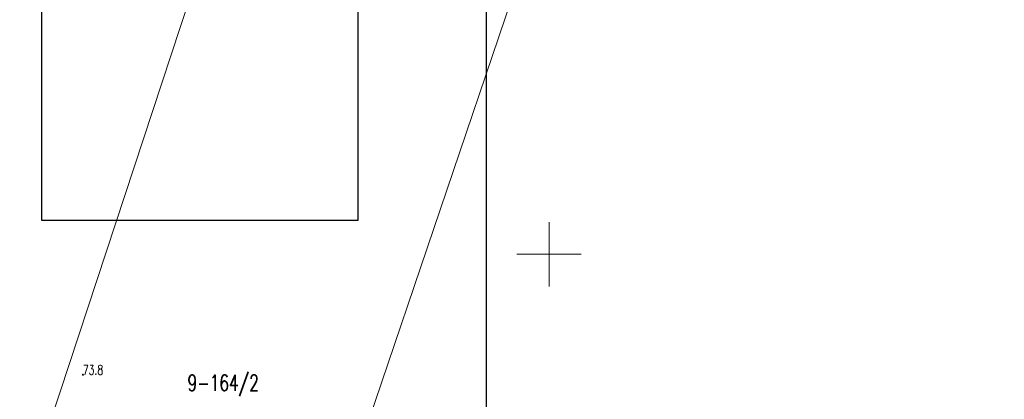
# Model space of a CAD drawing. Header units: metres. Extents: x 6578771 to 6579176, y 5823446 to 5823990.
# Tile 11 of 13: x 6579009 to 6579085, y 5823839 to 5823868. Entities that reach past the tile are written whole.
import ezdxf
from ezdxf.enums import TextEntityAlignment as Align

# ---------------------------------------------------------------- set-up
doc = ezdxf.new("R2010")
doc.units = ezdxf.units.M
doc.header["$MEASUREMENT"] = 0
doc.linetypes.add('1', pattern=[0])
doc.linetypes.add('GDE', pattern=[0])
doc.layers.get('0').update_dxf_attribs({"color": 250, "linetype": 'CONTINUOUS', "lineweight": 100})
doc.layers.add('0_Tło', color=7, linetype='CONTINUOUS', true_color=0xffffff)
for name, color, linetype, lineweight in [('Dzialki', 7, 'GDE', 18), ('EBTPO_L_0_a', 7, '1', 0), ('Numery_dzialek', 7, 'CONTINUOUS', 13), ('OTR_T_1', 7, 'CONTINUOUS', 18)]:
    doc.layers.add(name, color=color, linetype=linetype, lineweight=lineweight)
doc.styles.get("Standard").update_dxf_attribs({"font": 'Simplex.SHX', "width": 0.75})
picture_1 = doc.add_image_def('image1.jpg', size_in_pixel=(453, 400))
picture_2 = doc.add_image_def('image3.png', size_in_pixel=(3508, 4963))

# ---------------------------------------------------------------- blocks, each defined once
blk = doc.blocks.new('2_OTRN')
at = {"linetype": 'Continuous'}
blk.add_circle((0, 0), 0.045, dxfattribs=at)

msp = doc.modelspace()

# ---------------------------------------------------------------- linework, layer by layer
at = {"layer": 'Dzialki'}
for p, q in [((6579061.42, 5823989.71), (6579009.9, 5823833.03)), ((6579032.1, 5823825.64), (6579085.42, 5823983.03))]:
    msp.add_line(p, q, dxfattribs=at)
at = {"layer": 'EBTPO_L_0_a', "linetype": '1'}
for p, q in [((6579050, 5823847.5), (6579050, 5823852.5)), ((6579047.5, 5823850), (6579052.5, 5823850))]:
    msp.add_line(p, q, dxfattribs=at)

# ---------------------------------------------------------------- block references
at = {"layer": 'OTR_T_1'}
msp.add_blockref('2_OTRN', (6579013.74, 5823840.62), dxfattribs=at)

# ---------------------------------------------------------------- texts
at = {"layer": 'Numery_dzialek', "width": 0.7}
msp.add_text('9-164/2', height=1.25, dxfattribs=at).set_placement((6579021.88, 5823840.606), align=Align.TOP_LEFT)
at = {"layer": 'OTR_T_1', "lineweight": 9, "width": 0.7}
msp.add_text('73.8', height=0.75, dxfattribs=at).set_placement((6579013.74, 5823840.62))

# ---------------------------------------------------------------- pictures from other files: only their frames are drawn
at = {"layer": '0_Tło'}
image = msp.add_image(picture_2, insert=(6578896.619, 5823718.877), size_in_units=(148.5, 210.093), dxfattribs=at)
image.dxf.v_pixel = (-1.6e-07, 0.0423318)
image.dxf.flags = 14
image = msp.add_image(picture_1, insert=(6579010.549, 5823852.632), size_in_units=(24.569, 21.694), dxfattribs=at)
image.dxf.v_pixel = (-2e-07, 0.0542355)
image.dxf.flags = 11

doc.saveas('drawing.dxf')
